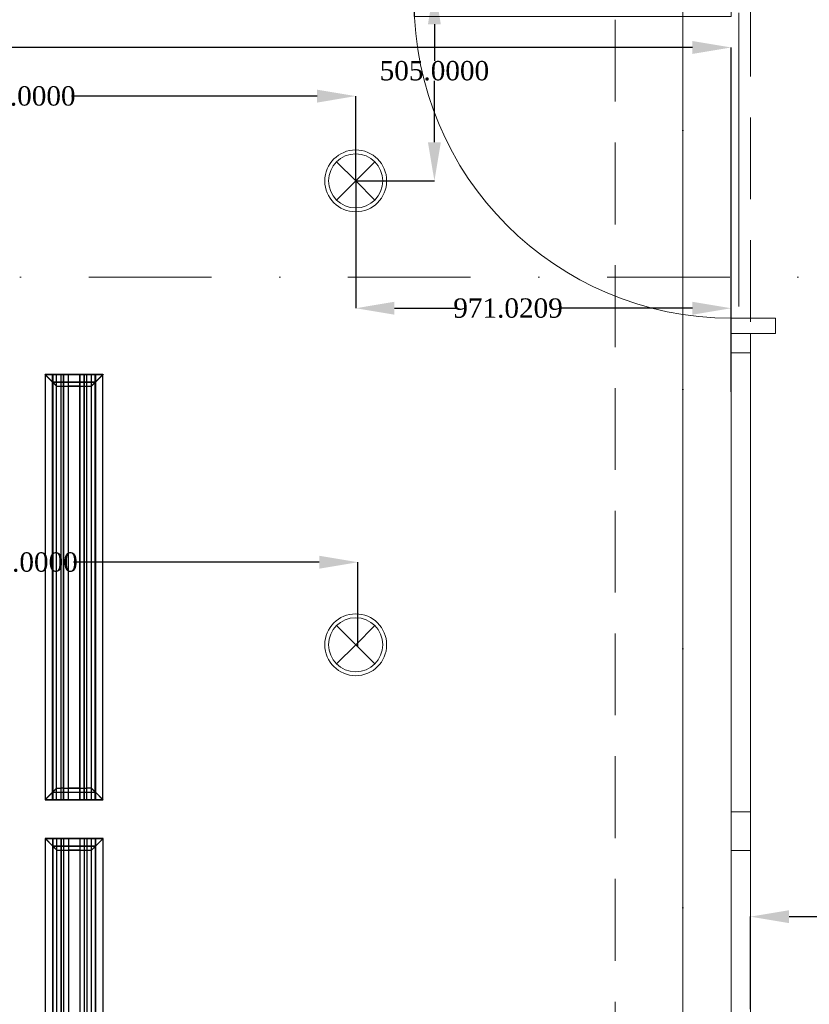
# Model space of a CAD drawing. Header units: millimetres. Extents: x 0 to 88385, y 0 to 41127.
# Tile 236 of 244: x 83516 to 85559, y 33678 to 36225. Entities that reach past the tile are written whole.
import ezdxf
from ezdxf.enums import TextEntityAlignment as Align

# ---------------------------------------------------------------- set-up
doc = ezdxf.new("R2010")
doc.units = ezdxf.units.MM
doc.header["$MEASUREMENT"] = 0
doc.linetypes.add('Dot & Dashed', pattern=[670.277762, 317.5, -176.388889, 0, -176.388874])
doc.linetypes.add('Hidden', pattern=[317.5, 211.666667, -105.833333])
for name, color, linetype in [('- ავარიული განათება', 7, 'Continuous'), ('- განათება', 7, 'Continuous'), ('- მექანიკური ნაწილი', 7, 'Continuous'), ('Edges', 7, 'Continuous'), ('Marker - Section', 7, 'Continuous'), ('Structural - Bearing', 7, 'Continuous'), ('Structural - Grid', 7, 'Continuous')]:
    doc.layers.add(name, color=color, linetype=linetype)
doc.layers.add('Archicad Doors_Pen_No__1', color=7, linetype='Continuous', lineweight=13)
doc.layers.add('Archicad Windows_Pen_No__1', color=7, linetype='Continuous', lineweight=13)
for name, color, linetype, lineweight, true_color in [('Marker - Section_Pen_No__108', 7, 'Continuous', 13, 0xfd8379), ('New_Interior - Lamp_Pen_No__77', 7, 'Continuous', 20, 0xffeb28), ('Structural - Bearing_Pen_No__81', 7, 'Continuous', 20, 0x6a6a6a), ('Structural - Grid_Pen_No__81', 7, 'Continuous', 20, 0x6a6a6a)]:
    doc.layers.add(name, color=color, linetype=linetype, lineweight=lineweight, true_color=true_color)
doc.styles.add('GENERATED_STYLE_2', font='txt')
doc.styles.get("Standard").update_dxf_attribs({"font": 'sylfaen.ttf'})
doc.dimstyles.get("Standard").update_dxf_attribs({"dimtxt": 0.18, "dimasz": 0.18, "dimexe": 0.18, "dimexo": 0.0625, "dimgap": 0.09, "dimtad": 0, "dimtih": 1, "dimtoh": 1, "dimdec": 4, "dimzin": 0, "dimdsep": 46, "dimtxsty": 'Standard', "dimcen": 0.09, "dimadec": 0, "dimazin": 0, "dimtfac": 1, "dimtdec": 4, "dimtofl": 0, "dimtmove": 0, "dimatfit": 3, "dimfxl": 1, "dimtolj": 1, "dimtzin": 0, "dimarcsym": 0})

# ---------------------------------------------------------------- blocks, each defined once
blk = doc.blocks.new('Horizontal Multi-Sash Window_13')
at = {"layer": 'Archicad Windows_Pen_No__1', "color": 7, "linetype": 'Continuous', "lineweight": 13}
for p, q in [((-1287.5, 0), (1287.5, 0)), ((-1237.5, 0), (-50, 0)), ((-50, -50), (-50, 0)), ((-50, 0), (0, 0)), ((0, 0), (50, 0)), ((50, 0), (50, -50)), ((50, 0), (1237.5, 0)), ((1237.5, -50), (1237.5, 0)), ((1237.5, 0), (1287.5, 0)), ((1287.5, 0), (1287.5, -50)), ((1287.5, 0), (1287.5, -50)), ((-1287.5, -50), (1287.5, -50)), ((-50, -50), (-1237.5, -50)), ((0, -50), (-50, -50)), ((50, -50), (0, -50)), ((1237.5, -50), (50, -50)), ((1287.5, -50), (1237.5, -50))]:
    blk.add_line(p, q, dxfattribs=at)
blk = doc.blocks.new('Door with Transom_2')
at = {"layer": 'Archicad Doors_Pen_No__1', "color": 7, "linetype": 'Continuous', "lineweight": 13}
for p, q in [((370, 0), (370, 820)), ((370, 820), (410, 820)), ((410, 820), (410, 0)), ((-410, 0), (-450, 0)), ((-450, 0), (-450, -115)), ((-450, 0), (-450, -50)), ((-450, 0), (-450, -50)), ((-410, -115), (-410, 0)), ((410, 0), (370, 0)), ((450, 0), (410, 0)), ((410, 0), (410, -115)), ((450, -115), (450, 0)), ((450, 0), (450, -50)), ((450, 0), (450, -50)), ((-380, -20), (380, -20)), ((-450, -115), (-410, -115)), ((410, -115), (450, -115))]:
    blk.add_line(p, q, dxfattribs=at)
blk.add_arc((410, 0), 820, 90, 180, dxfattribs=at)
blk = doc.blocks.new('Wall_21', base_point=(1166.2, 32838))
at = {"layer": 'Archicad Doors_Pen_No__1', "color": 7, "linetype": 'Continuous', "lineweight": 13, "zscale": 1000, "rotation": 90}
blk.add_blockref('Door with Transom_2', (1116.2, 35863), dxfattribs=at)
at = {"layer": 'Archicad Windows_Pen_No__1', "color": 7, "linetype": 'Continuous', "lineweight": 13, "zscale": 1000, "rotation": 90}
blk.add_blockref('Horizontal Multi-Sash Window_13', (1116.2, 34125.5), dxfattribs=at)
blk = doc.blocks.new('Standard grid marker_2')
at = {"layer": 'Structural - Grid_Pen_No__81', "color": 251, "linetype": 'Continuous', "lineweight": 20, "true_color": 0x6a6a6a}
blk.add_line((1000, 0), (27734.9, 0), dxfattribs=at)
at = {"layer": 'Structural - Grid_Pen_No__81', "color": 251, "lineweight": 20, "true_color": 0x6a6a6a, "style": 'GENERATED_STYLE_2'}
for tag, p in [('AC_MarkerText_1_0', (-1.5, -46.7)), ('AC_MarkerText_1_1', (28933.4, -46.7))]:
    blk.add_attdef(tag, text='', height=100, rotation=270, dxfattribs=at).set_placement(p, align=Align.TOP_CENTER)
blk = doc.blocks.new('Beam_1', base_point=(991.2, 14663))
at = {"layer": 'Structural - Bearing_Pen_No__81', "color": 251, "linetype": 'Dot & Dashed', "lineweight": 20, "true_color": 0x6a6a6a}
blk.add_line((991.2, 14663), (991.2, 39096.2), dxfattribs=at)
at = {"layer": 'Structural - Bearing_Pen_No__81', "color": 251, "linetype": 'Hidden', "lineweight": 20, "true_color": 0x6a6a6a}
for p, q in [((1166.2, 14488), (1166.2, 39096.2)), ((816.2, 32838), (816.2, 38888))]:
    blk.add_line(p, q, dxfattribs=at)
blk = doc.blocks.new('Cutting Plane_2', base_point=(3944.3, 35559.3))
at = {"layer": 'Marker - Section_Pen_No__108', "color": 11, "linetype": 'Dot & Dashed', "lineweight": 13, "true_color": 0xfd8379}
blk.add_line((3794.3, 35559.3), (-19947.3, 35559.3), dxfattribs=at)
blk = doc.blocks.new('lineardiffplan')
at = {"layer": 'Edges'}
for p, q in [((392.8, 274.9), (392.8, 274.6)), ((393.1, 274.9), (392.8, 274.9)), ((422.8, 244.9), (392.8, 274.9)), ((392.8, 274.6), (392.9, 274.5)), ((392.9, 125.2), (392.9, 274.5)), ((412.4, 255), (392.9, 274.5)), ((1492.8, 255.3), (392.9, 255.3)), ((392.9, 254.9), (1492.8, 254.9)), ((393.1, 274.9), (393.2, 274.8)), ((393.2, 274.8), (412.7, 255.3)), ((412.4, 144.7), (412.4, 255)), ((412.8, 254.6), (412.4, 255)), ((412.7, 255.3), (413.1, 254.9)), ((413.1, 254.9), (423.1, 244.9)), ((1472.5, 254.9), (1462.5, 244.9)), ((1462.8, 244.9), (1492.8, 274.9)), ((1472.9, 255.3), (1472.5, 254.9)), ((1472.8, 254.5), (1473.2, 254.9)), ((1472.9, 255.3), (1492.4, 274.8)), ((1473.2, 254.9), (1492.8, 274.5)), ((1473.2, 144.9), (1473.2, 254.9)), ((1492.4, 274.8), (1492.5, 274.9)), ((1492.8, 274.9), (1492.5, 274.9)), ((1492.8, 274.5), (1492.8, 274.9)), ((1492.8, 274.5), (1492.8, 274.5)), ((1492.8, 125.4), (1492.8, 274.5)), ((392.9, 244.9), (1492.8, 244.9)), ((392.9, 233.2), (1492.8, 233.2)), ((392.9, 233), (1492.8, 233)), ((412.8, 145.1), (412.8, 254.6)), ((412.8, 254.6), (422.8, 244.6)), ((422.8, 244.6), (422.8, 244.9)), ((422.8, 244.9), (423.1, 244.9)), ((422.8, 244.6), (422.8, 244.6)), ((422.8, 244.6), (422.8, 233.2)), ((422.8, 233), (422.8, 233.2)), ((422.8, 226.8), (422.8, 233)), ((423.1, 244.9), (423.1, 244.9)), ((1462.5, 244.9), (1462.5, 244.9)), ((1462.5, 244.9), (1462.8, 244.9)), ((1462.8, 244.9), (1462.9, 244.6)), ((1462.8, 244.5), (1462.9, 244.6)), ((1462.8, 233.2), (1462.8, 244.5)), ((1462.8, 233), (1462.8, 233.2)), ((1462.8, 226.8), (1462.8, 233)), ((1462.9, 244.6), (1472.8, 254.5)), ((1472.8, 254.5), (1472.8, 145.3)), ((392.9, 226.8), (1492.8, 226.8)), ((392.9, 226.5), (1492.8, 226.5)), ((392.9, 214.9), (1492.8, 214.9)), ((1492.8, 214.8), (392.9, 214.8)), ((422.4, 214.9), (422.3, 214.9)), ((422.8, 214.9), (422.4, 214.9)), ((422.8, 226.5), (422.8, 226.8)), ((422.8, 214.9), (422.8, 226.5)), ((422.8, 184.9), (422.8, 214.9)), ((423.2, 214.9), (422.8, 214.9)), ((423.2, 214.8), (422.8, 214.9)), ((423.2, 214.8), (423.2, 214.9)), ((423.2, 214.8), (423.2, 184.9)), ((1462.8, 214.9), (1462.4, 214.9)), ((1462.4, 214.9), (1462.4, 214.8)), ((1462.8, 214.9), (1462.4, 214.8)), ((1462.4, 184.9), (1462.4, 214.8)), ((1462.8, 226.5), (1462.8, 226.8)), ((1462.8, 214.9), (1462.8, 226.5)), ((1462.8, 214.9), (1462.8, 184.9)), ((1462.8, 214.9), (1463.2, 214.9)), ((1463.2, 214.9), (1463.3, 214.9)), ((1492.8, 184.9), (392.9, 184.9)), ((422.4, 184.9), (422.3, 184.9)), ((422.8, 184.9), (422.4, 184.9)), ((422.8, 184.9), (423.2, 184.9)), ((422.8, 173.2), (422.8, 184.9)), ((1462.4, 184.9), (1462.8, 184.9)), ((1462.8, 173.2), (1462.8, 184.9)), ((1463.2, 184.9), (1462.8, 184.9)), ((1463.2, 184.9), (1463.3, 184.9)), ((392.8, 124.9), (422.8, 154.9)), ((392.9, 173.2), (1492.8, 173.2)), ((392.9, 173), (1492.8, 173)), ((392.9, 166.8), (1492.8, 166.8)), ((392.9, 166.5), (1492.8, 166.5)), ((392.9, 154.9), (1492.8, 154.9)), ((412.8, 145.1), (422.8, 155.1)), ((423.1, 154.8), (413.1, 144.9)), ((422.8, 173), (422.8, 173.2)), ((422.8, 173), (422.8, 166.8)), ((422.8, 166.5), (422.8, 166.8)), ((422.8, 155.1), (422.8, 166.5)), ((422.8, 154.9), (422.8, 155.1)), ((422.8, 155.1), (422.8, 155.1)), ((423.1, 154.8), (422.8, 154.9)), ((423.1, 154.8), (423.1, 154.9)), ((1462.5, 154.8), (1462.4, 154.9)), ((1462.8, 154.9), (1462.5, 154.8)), ((1462.5, 154.8), (1472.4, 144.9)), ((1462.8, 173), (1462.8, 173.2)), ((1462.8, 166.8), (1462.8, 173)), ((1462.8, 166.5), (1462.8, 166.8)), ((1462.8, 155.3), (1462.8, 166.5)), ((1462.9, 155.2), (1462.8, 155.3)), ((1462.9, 155.2), (1462.8, 154.9)), ((1462.8, 154.9), (1492.8, 124.9)), ((1472.8, 145.3), (1462.9, 155.2)), ((1492.8, 144.9), (392.9, 144.9)), ((392.9, 125.2), (412.4, 144.7)), ((392.9, 144.5), (1492.8, 144.5)), ((412.7, 144.5), (393.2, 124.9)), ((412.8, 145.1), (412.4, 144.7)), ((412.7, 144.5), (413.1, 144.9)), ((1472.4, 144.9), (1472.8, 144.5)), ((1473.2, 144.9), (1472.8, 145.3)), ((1472.8, 144.5), (1492.4, 124.9)), ((1473.2, 144.9), (1492.8, 125.4)), ((392.9, 125.2), (392.8, 125.1)), ((392.8, 125.1), (392.8, 124.9)), ((392.8, 124.9), (393.1, 124.9)), ((393.2, 124.9), (393.1, 124.9)), ((1492.4, 124.9), (1492.8, 124.9)), ((1492.4, 124.9), (1492.4, 124.9)), ((1492.8, 125.3), (1492.8, 125.4)), ((1492.8, 124.9), (1492.8, 125.3))]:
    blk.add_line(p, q, dxfattribs=at)
blk.add_lwpolyline([(393.2, 274.8), (1492.8, 274.8), (1492.8, 124.9), (393.2, 124.9)], close=True, dxfattribs=at)
blk = doc.blocks.new('Recessed Spot')
at = {"layer": 'New_Interior - Lamp_Pen_No__77', "color": 2, "linetype": 'Continuous', "lineweight": 20, "true_color": 0xffeb28}
for q in [(-49.5, 49.5), (49.5, 49.5), (-49.5, -49.5), (49.5, -49.5)]:
    blk.add_line((0, 0), q, dxfattribs=at)
at = {"layer": 'New_Interior - Lamp_Pen_No__77', "color": 2, "linetype": 'Continuous', "lineweight": 20, "true_color": 0xffeb28, "flags": 128}
blk.add_lwpolyline([(80, 0, 1), (-80, 0, 1)], format="xyb", close=True, dxfattribs=at)
at = {"layer": 'New_Interior - Lamp_Pen_No__77', "color": 2, "linetype": 'Continuous', "lineweight": 20, "true_color": 0xffeb28}
blk.add_circle((0, 0), 70, dxfattribs=at)
blk = doc.blocks.new('*D1250')
at = {"layer": '- განათება', "color": 0, "lineweight": -2, "transparency": 16777216}
for p, q in [((84391.8, 36313), (84589.2, 36313)), ((84589, 36213), (84589, 36118.1)), ((84589, 35908), (84589, 36066.8)), ((84385.5, 35808), (84589.2, 35808))]:
    blk.add_line(p, q, dxfattribs=at)
at = {"layer": '- განათება', "color": 0, "transparency": 16777216}
for points in [[(84572.3, 36213), (84605.7, 36213), (84589, 36313)], [(84572.3, 35908), (84605.7, 35908), (84589, 35808)]]:
    blk.add_solid(points, dxfattribs=at)
at = {"layer": 'Defpoints', "color": 0, "transparency": 16777216}
for p in [(84391.7, 36313), (84589, 36313), (84385.5, 35808)]:
    blk.add_point(p, dxfattribs=at)
at = {"layer": '- განათება', "color": 0, "transparency": 16777216, "insert": (84589, 36092.5), "char_height": 50, "attachment_point": 5}
blk.add_mtext('\\A1;{\\fSylfaen|b0|i0|c0|p18;505.0000}', dxfattribs=at)
blk = doc.blocks.new('*D1251')
at = {"layer": '- განათება', "color": 0, "lineweight": -2, "transparency": 16777216}
for p, q in [((84385.5, 35807.9), (84385.5, 35478.3)), ((85356.5, 35262.5), (85356.5, 35478.7)), ((84485.5, 35478.5), (84645.6, 35478.5)), ((85256.5, 35478.5), (84913.4, 35478.5))]:
    blk.add_line(p, q, dxfattribs=at)
at = {"layer": '- განათება', "color": 0, "transparency": 16777216}
for points in [[(84485.5, 35495.2), (84485.5, 35461.8), (84385.5, 35478.5)], [(85256.5, 35495.2), (85256.5, 35461.8), (85356.5, 35478.5)]]:
    blk.add_solid(points, dxfattribs=at)
at = {"layer": 'Defpoints', "color": 0, "transparency": 16777216}
for p in [(84385.5, 35808), (84385.5, 35478.5), (85356.5, 35262.5)]:
    blk.add_point(p, dxfattribs=at)
at = {"layer": '- განათება', "color": 0, "transparency": 16777216, "insert": (84779.5, 35478.5), "char_height": 50, "attachment_point": 5}
blk.add_mtext('\\A1;{\\fSylfaen|b0|i0|c0|p18;971.0209}', dxfattribs=at)
blk = doc.blocks.new('*D1260')
at = {"layer": '- განათება', "color": 0, "lineweight": -2, "transparency": 16777216}
for p, q in [((82891.2, 34602.4), (82891.2, 34821.7)), ((82991.2, 34821.5), (83356.4, 34821.5)), ((84291.2, 34821.5), (83655.6, 34821.5)), ((84391.2, 34602.4), (84391.2, 34821.7))]:
    blk.add_line(p, q, dxfattribs=at)
at = {"layer": '- განათება', "color": 0, "transparency": 16777216}
for points in [[(82991.2, 34838.2), (82991.2, 34804.9), (82891.2, 34821.5)], [(84291.2, 34838.2), (84291.2, 34804.9), (84391.2, 34821.5)]]:
    blk.add_solid(points, dxfattribs=at)
at = {"layer": 'Defpoints', "color": 0, "transparency": 16777216}
for p in [(82891.2, 34821.5), (82891.2, 34602.3), (84391.2, 34602.3)]:
    blk.add_point(p, dxfattribs=at)
at = {"layer": '- განათება', "color": 0, "transparency": 16777216, "insert": (83506, 34821.5), "char_height": 50, "attachment_point": 5}
blk.add_mtext('\\A1;{\\fSylfaen|b0|i0|c0|p18;1500.0000}', dxfattribs=at)
blk = doc.blocks.new('*D1264')
at = {"layer": '- განათება', "color": 0, "lineweight": -2, "transparency": 16777216}
for p, q in [((82885.5, 35808), (82885.5, 36027.4)), ((82985.5, 36027.2), (83350.7, 36027.2)), ((84285.5, 36027.2), (83650, 36027.2)), ((84385.5, 35808), (84385.5, 36027.4))]:
    blk.add_line(p, q, dxfattribs=at)
at = {"layer": '- განათება', "color": 0, "transparency": 16777216}
for points in [[(82985.5, 36043.9), (82985.5, 36010.5), (82885.5, 36027.2)], [(84285.5, 36043.9), (84285.5, 36010.5), (84385.5, 36027.2)]]:
    blk.add_solid(points, dxfattribs=at)
at = {"layer": 'Defpoints', "color": 0, "transparency": 16777216}
for p in [(82885.5, 36027.2), (82885.5, 35808), (84385.5, 35808)]:
    blk.add_point(p, dxfattribs=at)
at = {"layer": '- განათება', "color": 0, "transparency": 16777216, "insert": (83500.3, 36027.2), "char_height": 50, "attachment_point": 5}
blk.add_mtext('\\A1;{\\fSylfaen|b0|i0|c0|p18;1500.0000}', dxfattribs=at)
blk = doc.blocks.new('*D1319')
at = {"layer": '- განათება', "color": 0, "lineweight": -2, "transparency": 16777216}
for p, q in [((85406.5, 33665.8), (85406.5, 33904.9)), ((85506.5, 33904.7), (85771.3, 33904.7)), ((86096.5, 33904.7), (86038.7, 33904.7)), ((86196.5, 33788), (86196.5, 33904.9))]:
    blk.add_line(p, q, dxfattribs=at)
at = {"layer": '- განათება', "color": 0, "transparency": 16777216}
for points in [[(85506.5, 33921.4), (85506.5, 33888), (85406.5, 33904.7)], [(86096.5, 33921.4), (86096.5, 33888), (86196.5, 33904.7)]]:
    blk.add_solid(points, dxfattribs=at)
at = {"layer": 'Defpoints', "color": 0, "transparency": 16777216}
for p in [(86196.5, 33904.7), (86196.5, 33788), (85406.5, 33665.7)]:
    blk.add_point(p, dxfattribs=at)
at = {"layer": '- განათება', "color": 0, "transparency": 16777216, "insert": (85905, 33904.7), "char_height": 50, "attachment_point": 5}
blk.add_mtext('\\A1;{\\fSylfaen|b0|i0|c0|p18;790.0000}', dxfattribs=at)
blk = doc.blocks.new('*D1398')
at = {"layer": '- ავარიული განათება', "color": 0, "lineweight": -2, "transparency": 16777216}
for p, q in [((80641, 35527.2), (80641, 36153.2)), ((80741, 36153), (82772.2, 36153)), ((85256.5, 36153), (83077.8, 36153)), ((85356.5, 35387.1), (85356.5, 36153.2))]:
    blk.add_line(p, q, dxfattribs=at)
at = {"layer": '- ავარიული განათება', "color": 0, "transparency": 16777216}
for points in [[(80741, 36169.7), (80741, 36136.3), (80641, 36153)], [(85256.5, 36169.7), (85256.5, 36136.3), (85356.5, 36153)]]:
    blk.add_solid(points, dxfattribs=at)
at = {"layer": 'Defpoints', "color": 0, "transparency": 16777216}
for p in [(80641, 36153), (80641, 35527.1), (85356.5, 35387.1)]:
    blk.add_point(p, dxfattribs=at)
at = {"layer": '- ავარიული განათება', "color": 0, "transparency": 16777216, "insert": (82925, 36153), "char_height": 50, "attachment_point": 5}
blk.add_mtext('\\A1;{\\fSylfaen|b0|i0|c0|p18;4715.5104}', dxfattribs=at)

msp = doc.modelspace()

# ---------------------------------------------------------------- block references
at = {"layer": '- განათება', "color": 2, "linetype": 'Continuous', "lineweight": 20, "true_color": 0xffeb28, "zscale": 1000}
msp.add_blockref('Recessed Spot', (84385.48505, 35807.98097), dxfattribs=at)
at = {"layer": 'Structural - Bearing', "color": 251, "lineweight": 20, "true_color": 0x6a6a6a}
msp.add_blockref('Beam_1', (85231.5059, 14662.98097), dxfattribs=at)
at = {"layer": 'Structural - Bearing', "color": 7, "lineweight": 35}
msp.add_blockref('Wall_21', (85406.5059, 32837.98097), dxfattribs=at)
at = {"layer": 'Structural - Grid', "color": 8, "linetype": 'Continuous', "lineweight": 15, "zscale": 1000, "rotation": 90}
msp.add_blockref('Standard grid marker_2', (85231.5059, 11703.05519), dxfattribs=at)

# ---------------------------------------------------------------- dimensions: what is measured, and where the dimension line sits
at = {"layer": '- განათება', "color": 1}
for base, p2, angle, picture, middle in [((84588.98505, 36312.98097), (84391.72681, 36312.98097), 90, '*D1250', (84588.98505, 36092.48687)), ((82885.48505, 36027.21622), (82885.48505, 35807.98097), 180, '*D1264', (83500.34916, 36027.21622))]:
    dim = msp.add_linear_dim(base=base, p1=(84385.48505, 35807.98097), p2=p2, angle=angle, text='{\\fSylfaen|b0|i0|c0|p18;<>}', dimstyle='Standard', override={"dimtxt": 50, "dimasz": 100}, dxfattribs=at)
    dim.commit()
    dim.dimension.update_dxf_attribs({"geometry": picture, "text_midpoint": middle, "dimtype": 160})

# ---------------------------------------------------------------- next in the draw order: block references
at = {"layer": 'Marker - Section', "color": 11, "lineweight": 13, "true_color": 0xfd8379}
msp.add_blockref('Cutting Plane_2', (88184.57817, 35559.29591), dxfattribs=at)

# ---------------------------------------------------------------- next in the draw order: block references
at = {"layer": '- განათება', "color": 2, "linetype": 'Continuous', "lineweight": 20, "true_color": 0xffeb28, "zscale": 1000}
msp.add_blockref('Recessed Spot', (84385.48505, 34607.98097), dxfattribs=at)
at = {"layer": '- მექანიკური ნაწილი', "xscale": -1, "rotation": 270}
for p in [(83456.90396, 33814.1504), (83457.40879, 32614.07862)]:
    msp.add_blockref('lineardiffplan', p, dxfattribs=at)

# ---------------------------------------------------------------- next in the draw order: dimensions: what is measured, and where the dimension line sits
at = {"layer": '- ავარიული განათება', "color": 1}
dim = msp.add_linear_dim(base=(80640.99547, 36153), p1=(85356.5059, 35387.07966), p2=(80640.99547, 35527.10583), angle=180, text='{\\fSylfaen|b0|i0|c0|p18;<>}', dimstyle='Standard', override={"dimtxt": 50, "dimasz": 100}, dxfattribs=at)
dim.commit()
dim.dimension.update_dxf_attribs({"geometry": '*D1398', "text_midpoint": (82925, 36153), "dimtype": 160})
at = {"layer": '- განათება', "color": 1}
for base, p1, p2, picture, middle in [((84385.485046, 35478.48687), (85356.5059, 35262.48687), (84385.485046, 35807.98097), '*D1251', (84779.504075, 35478.48687)), ((82891.15294, 34821.54832), (84391.15294, 34602.31307), (82891.15294, 34602.31307), '*D1260', (83506.01706, 34821.54832))]:
    dim = msp.add_linear_dim(base=base, p1=p1, p2=p2, angle=180, text='{\\fSylfaen|b0|i0|c0|p18;<>}', dimstyle='Standard', override={"dimtxt": 50, "dimasz": 100}, dxfattribs=at)
    dim.commit()
    dim.dimension.update_dxf_attribs({"geometry": picture, "text_midpoint": middle, "dimtype": 160})
dim = msp.add_linear_dim(base=(86196.5059, 33904.71594), p1=(85406.5059, 33665.74662), p2=(86196.5059, 33787.98097), text='{\\fSylfaen|b0|i0|c0|p18;<>}', dimstyle='Standard', override={"dimtxt": 50, "dimasz": 100}, dxfattribs=at)
dim.commit()
dim.dimension.update_dxf_attribs({"geometry": '*D1319', "text_midpoint": (85905.02493, 33904.71594), "dimtype": 160})

doc.saveas('drawing.dxf')
